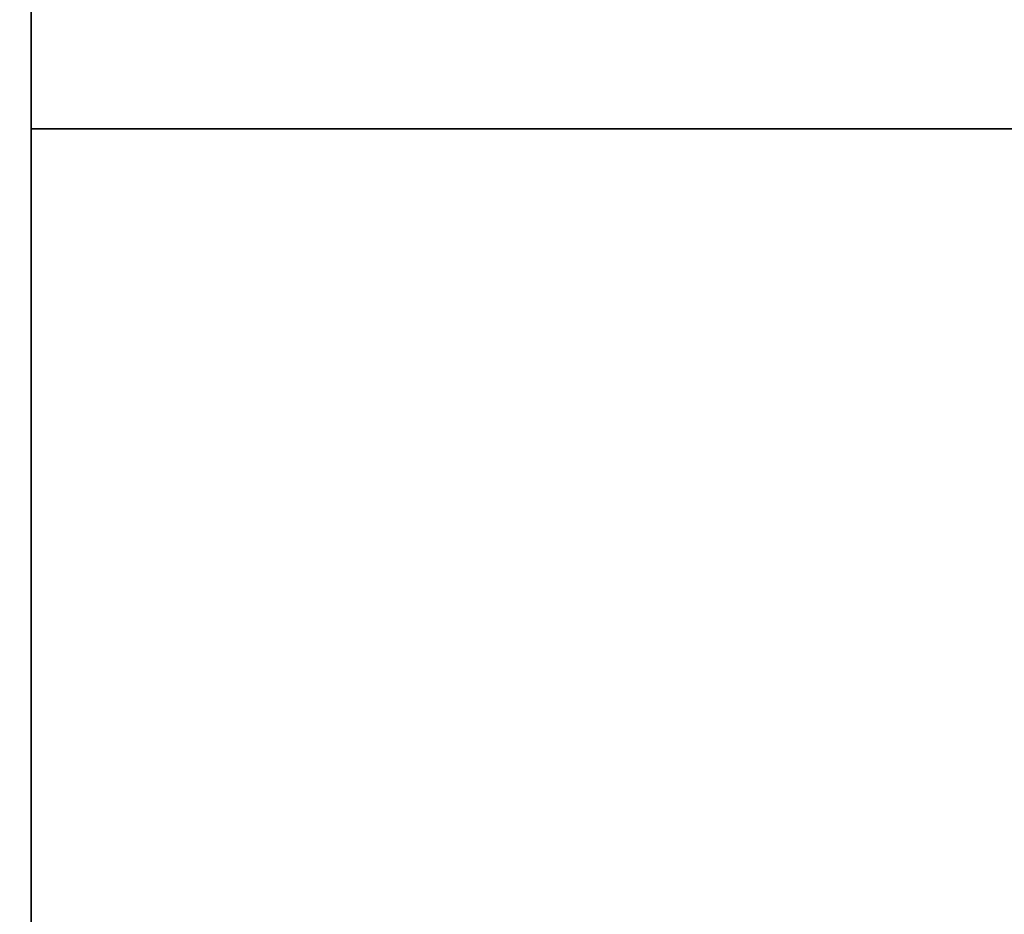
# Model space of a CAD drawing. Extents: x 46 to 342, y 25 to 270.
# Tile 115 of 256: x 247.44 to 248.74, y 70.67 to 71.85. Entities that reach past the tile are written whole.
import ezdxf

# ---------------------------------------------------------------- set-up
doc = ezdxf.new("R2010")
doc.units = 0
doc.layers.get('0').update_dxf_attribs({"lineweight": 13})

# ---------------------------------------------------------------- blocks, each defined once
blk = doc.blocks.new('BLOCK1')
at = {"color": 7, "lineweight": 35}
blk.add_line((-948.4929, 155.9642), (-948.4929, 127.912), dxfattribs=at)
at = {"color": 7, "lineweight": 35, "ltscale": 0.278809}
blk.add_line((-948.4929, 127.912), (-937.3405, 127.912), dxfattribs=at)
blk.add_line((-948.4929, 127.912), (-937.3405, 127.912), dxfattribs=at)
at = {"color": 7, "lineweight": 35, "ltscale": 0.2225}
blk.add_line((-948.4929, 119.012), (-948.4929, 127.912), dxfattribs=at)
at = {"color": 7, "lineweight": 35}
blk.add_open_spline([(-948.4929, 119.012), (-948.4929, 121.0534), (-948.4928, 123.0947), (-948.4928, 125.136), (-948.4933, 129.321), (-948.4921, 133.5052), (-948.4906, 135.1388), (-948.4945, 138.6433), (-948.4964, 142.1489), (-948.4955, 143.5111), (-948.4831, 145.544), (-948.4738, 147.5727), (-948.4719, 148.2843), (-948.4748, 149.6319), (-948.4985, 150.9808), (-948.5169, 151.6605), (-948.5382, 152.3429), (-948.5543, 153.0277)], degree=5, knots=[0, 0, 0, 0, 0, 0, 23.956931, 23.956931, 23.956931, 49.107179, 49.107179, 49.107179, 65.079597, 65.079597, 65.079597, 72.965192, 72.965192, 72.965192, 80.948796, 80.948796, 80.948796, 80.948796, 80.948796, 80.948796], dxfattribs=at)

msp = doc.modelspace()

# ---------------------------------------------------------------- block references
at = {"lineweight": 0, "xscale": 0.25, "yscale": 0.25, "zscale": 0.25}
msp.add_blockref('BLOCK1', (484.5779, 39.7324), dxfattribs=at)

doc.saveas('drawing.dxf')
